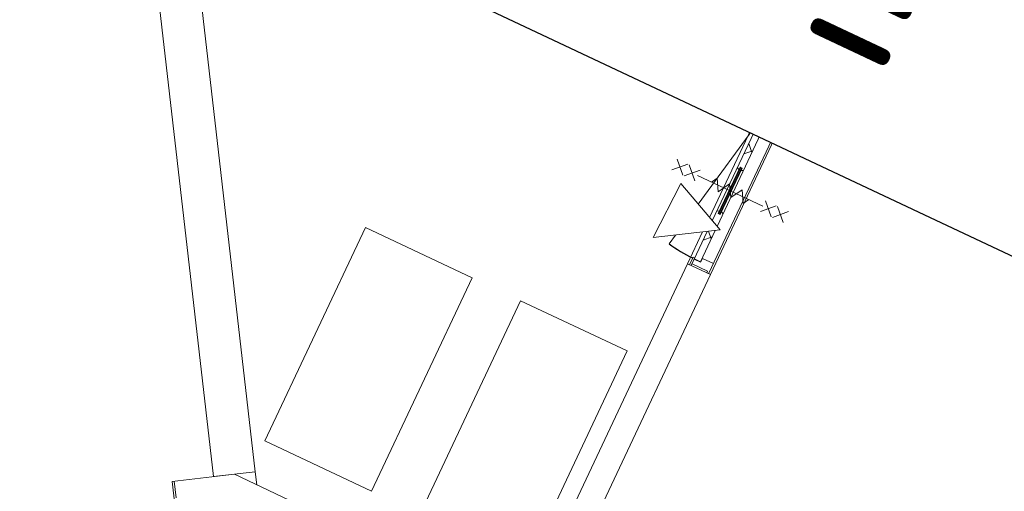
# Model space of a CAD drawing. Header units: metres. Extents: x 136266 to 136452, y 453403 to 453560.
# Tile 106 of 133: x 136330.05 to 136335.89, y 453513.21 to 453516.02. Entities that reach past the tile are written whole.
import ezdxf

# ---------------------------------------------------------------- set-up
doc = ezdxf.new("R2010")
doc.units = ezdxf.units.M
for name, color, linetype, lineweight in [('A-DETL-BEBOUWING', 253, 'Continuous', 9), ('A-DETL-GENF', 92, 'Continuous', 5), ('A-DETL-GENF-5', 250, 'Continuous', 9), ('A-DOOR', 31, 'Continuous', 5), ('A-FLOR', 192, 'Continuous', 5), ('N-WE-OG-BEBOUWING_HOOFDGEBOUW-T25', 7, 'Continuous', 25)]:
    doc.layers.add(name, color=color, linetype=linetype, lineweight=lineweight)
doc.styles.add('NLCS-ISO-M200-T25', font='txt', dxfattribs={"height": 0.5})
pattern_1 = [(44.99999999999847, (6.819824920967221e-05, -0.0001122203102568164), (-141.4213562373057, 141.4213562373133), []), (134.9999999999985, (6.819824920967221e-05, -0.0001122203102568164), (-141.4213562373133, -141.4213562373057), [])]

# ---------------------------------------------------------------- blocks, each defined once
blk = doc.blocks.new('859-DO-0010 29-09-2022')
at = {"layer": 'A-DETL-BEBOUWING'}
h = blk.add_hatch(dxfattribs=at)
h.set_pattern_fill('FP_2263', color=256, angle=-90.00000000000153, style=0, pattern_type=2)
h.set_pattern_definition(pattern_1)
h.paths.add_polyline_path([(48107.95406820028, 73504.5868877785), (48107.95406820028, 73571.5868877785), (48095.95406820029, 73571.5868877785), (48095.95406820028, 73559.5868877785), (47993.95406820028, 73559.58688777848), (47993.95406820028, 73529.5868877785), (48035.95406820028, 73529.5868877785), (48035.95406820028, 73504.5868877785)])
h = blk.add_hatch(dxfattribs=at)
h.set_pattern_fill('FP_2264', color=256, angle=-90.00000000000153, style=0, pattern_type=2)
h.set_pattern_definition(pattern_1)
h.paths.add_polyline_path([(47993.95406820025, 72615.58688777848), (48033.95406820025, 72615.58688777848), (48033.95406820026, 72820.36721177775), (47993.95406820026, 72795.60295581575), (47993.95406820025, 72624.99999998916)])
h.paths.add_polyline_path([(48033.95406820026, 72846.76187521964), (48033.95406820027, 72929.32019660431), (48020.95406820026, 72935.9202211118), (48020.95406820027, 72918.92022111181), (48006.95406820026, 72918.92022111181), (48006.95406820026, 72935.9202211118), (47993.95406820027, 72929.32019660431), (47993.95406820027, 72865.03142577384), (48023.84876224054, 72851.37736017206)])
h.paths.add_polyline_path([(48020.95406820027, 73207.25355444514), (48033.95406820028, 73213.85357895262), (48033.95406820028, 73527.58688777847), (47993.95406820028, 73527.58688777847), (47993.95406820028, 73213.8535789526), (48006.95406820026, 73207.25355444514), (48006.95406820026, 73224.25355444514), (48020.95406820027, 73224.25355444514)])
at = {"layer": 'A-DETL-BEBOUWING', "extrusion": (0, 0, -1)}
h = blk.add_hatch(color=256, dxfattribs=at)
h.paths.add_polyline_path([(-48006.95406820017, 73221.25355444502), (-48006.95406820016, 73199.25355444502), (-48010.95406820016, 73199.25355444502), (-48010.95406820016, 73221.25355444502)])
h.paths.add_polyline_path([(-48020.95406820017, 73221.25355444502), (-48016.95406820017, 73221.25355444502), (-48016.95406820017, 73199.25355444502), (-48020.95406820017, 73199.25355444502)])
h.paths.add_polyline_path([(-48006.95406820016, 72943.9202211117), (-48006.95406820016, 72921.92022111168), (-48010.95406820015, 72921.92022111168), (-48010.95406820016, 72943.9202211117)])
h.paths.add_polyline_path([(-48016.95406820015, 72943.9202211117), (-48016.95406820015, 72921.92022111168), (-48020.95406820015, 72921.92022111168), (-48020.95406820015, 72943.9202211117)])
blk.add_hatch(color=256, dxfattribs=at).paths.add_polyline_path([(-48010.95406820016, 73221.25355444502), (-48010.95406820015, 72921.92022111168), (-48016.95406820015, 72921.92022111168), (-48016.95406820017, 73221.25355444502)])
at = {"layer": 'A-DETL-BEBOUWING'}
h = blk.add_hatch(dxfattribs=at)
h.set_pattern_fill('FP_2263', color=256, angle=-90.00000000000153, style=0, pattern_type=2)
h.set_pattern_definition(pattern_1)
h.paths.add_polyline_path([(47993.95406820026, 72571.58688777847), (47993.95406820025, 72621.58688777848), (47981.95406820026, 72621.58688777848), (47981.95406820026, 72571.58688777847)])
h = blk.add_hatch(dxfattribs=at)
h.set_pattern_fill('FP_2263', color=256, angle=-90.00000000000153, style=0, pattern_type=2)
h.set_pattern_definition(pattern_1)
h.paths.add_polyline_path([(48095.95406820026, 72571.58688777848), (48107.95406820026, 72571.58688777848), (48107.95406820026, 72638.5868877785), (48035.95406820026, 72638.58688777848), (48035.95406820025, 72613.58688777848), (47993.95406820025, 72613.58688777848), (47993.95406820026, 72583.5868877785), (48095.95406820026, 72583.5868877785)])
h = blk.add_hatch(dxfattribs=at)
h.set_pattern_fill('FP_107', color=256, angle=44.99999999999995, style=0, pattern_type=2)
h.set_pattern_definition([(44.99999999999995, (1199.999805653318, -1.13686837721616e-12), (-282.8427124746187, 282.8427124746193), [])])
h.paths.add_polyline_path([(46097.24251055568, 70193.98238653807), (47135.49958162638, 70193.98238653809), (47135.4995816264, 70293.98238653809), (46068.7775165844, 70293.98238653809), (45907.35566424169, 70193.98238653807)])
h.paths.add_polyline_path([(48126.49958162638, 70193.98238653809), (48941.49958162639, 70193.98238653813), (48941.49958162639, 70293.98238653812), (48104.49958162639, 70293.98238653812), (48104.49958162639, 70193.98238653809)])
h.paths.add_polyline_path([(50284.99999999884, 70193.98238653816), (50534.99999999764, 70193.98238653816), (50534.99999999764, 70293.98238653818), (49910.4995816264, 70293.98238653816), (49910.4995816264, 70193.98238653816), (49932.49958162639, 70193.98238653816)])
h = blk.add_hatch(dxfattribs=at)
h.set_pattern_fill('FP_841', color=256, angle=44.99999999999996, style=0, pattern_type=2)
h.set_pattern_definition([(76.77799999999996, (1020.113961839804, 631.9547653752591), (-389.3964602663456, 91.48987229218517), [])])
h.paths.add_polyline_path([(41530.92763782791, 67365.17401487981), (41931.95993841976, 67613.61144438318), (41879.29699629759, 67698.62094105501), (41478.26469569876, 67450.18351156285), (41501.02407365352, 67413.44490208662)])
h.paths.add_polyline_path([(42755.70196128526, 68123.91535360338), (43462.13087871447, 68561.54440270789), (43409.46793659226, 68646.55389937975), (42703.03901915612, 68208.92485028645)])
h.paths.add_polyline_path([(44285.87290157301, 69071.84831193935), (44992.30181900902, 69509.47736103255), (44939.6388768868, 69594.48685770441), (44233.20995945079, 69156.85780861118)])
h.paths.add_polyline_path([(45816.04384187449, 70019.78127025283), (46097.24251058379, 70193.98238653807), (45907.35566424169, 70193.98238653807), (45763.38089974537, 70104.79076693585)])
at = {"layer": 'A-DOOR'}
h = blk.add_hatch(dxfattribs=at)
h.set_pattern_fill('FP_2222', color=256, angle=180, style=0, pattern_type=2)
h.set_pattern_definition([(44.99999999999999, (6.820022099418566e-05, 999.9999999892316), (6.216532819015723e-15, 282.842712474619), []), (44.99999999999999, (12.50006820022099, -1.076841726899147e-08), (6.216532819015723e-15, 282.842712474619), []), (44.99999999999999, (-12.49993179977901, -1.076841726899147e-08), (6.216532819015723e-15, 282.842712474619), [])])
h.paths.add_polyline_path([(47789.95406820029, 73859.99999998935), (48234.9540682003, 73859.99999998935), (48234.9540682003, 73909.99999998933), (47789.95406820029, 73909.99999998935)])
h.paths.add_polyline_path([(47794.95406820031, 73919.99999998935), (47794.95406820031, 73969.99999998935), (47344.95406820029, 73969.99999998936), (47344.95406820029, 73919.99999998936)])
blk.add_arc((47993.95406820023, 73527.5868877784), 911.9999999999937, 258.9999999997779, 269.2449491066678)
at = {"layer": 'A-DETL-BEBOUWING'}
for p, q in [((46175.03939990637, 70359.81104409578), (41264.20134440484, 78286.97679882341)), ((41051.67760269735, 78155.31944350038), (45962.51565819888, 70228.15368877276)), ((46769.95406820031, 76554.5066666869), (46769.95406820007, 73579.99999998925)), ((48619.95406820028, 76404.50666668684), (48619.95406820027, 73729.99999998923)), ((48769.95406820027, 73579.50666668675), (48769.95406820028, 76404.50666668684)), ((47569.95406820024, 73969.99999998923), (47569.95406820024, 74019.99999998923)), ((47914.95406820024, 73959.99999998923), (47932.63173772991, 73977.6776695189)), ((47914.95406820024, 73959.99999998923), (47932.63173772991, 73942.32233045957)), ((48014.95406820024, 73959.99999998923), (47914.95406820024, 73959.99999998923)), ((48014.95406820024, 73909.99999998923), (48014.95406820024, 73959.99999998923)), ((48619.95406820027, 73729.99999998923), (46769.95406820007, 73729.99999998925)), ((47969.95406820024, 73654.99999998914), (47969.95406820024, 73571.58688777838)), ((48119.95406820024, 73654.99999998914), (47969.95406820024, 73654.99999998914)), ((48119.95406820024, 73571.58688777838), (48119.95406820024, 73654.99999998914)), ((46769.95406820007, 73579.99999998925), (48619.95406820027, 73579.99999998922)), ((47969.95406820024, 73571.58688777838), (48119.95406820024, 73571.58688777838)), ((47981.95406820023, 73571.58688777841), (47981.95406820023, 73521.58688777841)), ((47993.95406820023, 73571.58688777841), (47993.95406820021, 72865.03142577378)), ((48095.95406820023, 73559.5868877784), (47993.95406820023, 73559.5868877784)), ((48095.95406820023, 73571.5868877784), (48095.95406820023, 73559.5868877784)), ((48107.9540682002, 72571.5868877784), (48107.95406820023, 73571.5868877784)), ((48619.95406820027, 73579.99999998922), (48619.95406820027, 73579.50666668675)), ((48619.95406820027, 73579.50666668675), (48769.95406820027, 73579.50666668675)), ((47992.78778634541, 73521.58688777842), (47875.66789962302, 72919.05730419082)), ((47981.95406820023, 73521.58688777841), (47993.95406820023, 73521.58688777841)), ((47993.95406820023, 73529.5868877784), (48035.95406820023, 73529.5868877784)), ((48033.95406820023, 73527.5868877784), (47993.95406820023, 73527.5868877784)), ((48033.95406820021, 72846.76187521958), (48033.95406820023, 73527.5868877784)), ((48035.95406820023, 73529.5868877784), (48035.95406820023, 73504.58688777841)), ((48035.95406820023, 73504.58688777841), (48107.95406820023, 73504.5868877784)), ((47993.95406820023, 73213.85357895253), (48006.95406820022, 73207.25355444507)), ((48006.95406820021, 72918.92022111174), (48006.95406820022, 73224.25355444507)), ((48006.95406820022, 73224.25355444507), (48020.95406820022, 73224.25355444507)), ((48020.95406820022, 73224.25355444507), (48020.95406820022, 72918.92022111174)), ((48020.95406820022, 73207.25355444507), (48033.95406820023, 73213.85357895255)), ((48006.95406820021, 72935.92022111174), (47993.95406820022, 72929.32019660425)), ((48033.95406820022, 72929.32019660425), (48020.95406820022, 72935.92022111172)), ((47993.9540682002, 72571.5868877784), (47993.95406820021, 72795.60295581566)), ((48033.9540682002, 72615.58688777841), (48033.95406820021, 72820.36721177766)), ((47832.20566363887, 72695.46348351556), (47819.9362644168, 72632.34289647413)), ((47993.9540682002, 72621.5868877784), (47981.95406820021, 72621.5868877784)), ((47981.95406820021, 72621.5868877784), (47981.95406820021, 72571.5868877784)), ((47993.9540682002, 72615.58688777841), (48033.9540682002, 72615.58688777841)), ((48035.9540682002, 72613.5868877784), (47993.9540682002, 72613.5868877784)), ((48107.95406820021, 72638.5868877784), (48035.9540682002, 72638.5868877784)), ((48035.9540682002, 72638.5868877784), (48035.9540682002, 72613.5868877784)), ((47969.95406820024, 72571.58688777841), (47969.95406820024, 70293.98238653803)), ((48119.95406820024, 72571.58688777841), (47969.95406820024, 72571.58688777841)), ((47993.9540682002, 72583.5868877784), (48095.95406820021, 72583.5868877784)), ((48095.95406820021, 72583.5868877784), (48095.95406820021, 72571.5868877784)), ((48119.95406820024, 70293.98238653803), (48119.95406820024, 72571.58688777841)), ((45962.51565819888, 70228.15368877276), (46175.03939990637, 70359.81104409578)), ((46068.77751658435, 70293.98238653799), (45752.75471265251, 70098.2078991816)), ((47147.99958162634, 70293.98238653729), (46068.77751658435, 70293.98238653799)), ((45752.75471265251, 70098.2078991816), (45876.51262665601, 69898.43558197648)), ((45763.38089974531, 70104.79076693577), (45816.04384187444, 70019.78127025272))]:
    blk.add_line(p, q, dxfattribs=at)
at = {"layer": 'A-DETL-BEBOUWING', "extrusion": (0, 0, -1)}
for p, q in [((48020.95406820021, 73224.25355444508), (48006.95406820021, 73221.25355444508)), ((48006.95406820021, 73224.25355444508), (48020.95406820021, 73221.25355444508)), ((48020.95406820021, 73221.25355444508), (48006.95406820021, 73221.25355444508)), ((48006.95406820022, 73199.25355444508), (48010.95406820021, 73199.25355444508)), ((48010.95406820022, 73221.25355444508), (48010.95406820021, 72921.92022111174)), ((48016.9540682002, 72921.92022111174), (48016.95406820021, 73221.25355444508)), ((48016.95406820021, 73199.25355444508), (48020.95406820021, 73199.25355444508)), ((48010.95406820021, 72943.92022111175), (48006.95406820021, 72943.92022111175)), ((48020.9540682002, 72921.92022111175), (48006.9540682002, 72921.92022111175)), ((48020.9540682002, 72921.92022111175), (48006.9540682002, 72918.92022111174)), ((48006.9540682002, 72921.92022111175), (48020.9540682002, 72918.92022111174)), ((48006.9540682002, 72918.92022111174), (48020.9540682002, 72918.92022111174)), ((48020.9540682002, 72943.92022111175), (48016.95406820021, 72943.92022111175))]:
    blk.add_line(p, q, dxfattribs=at)
at = {"layer": 'A-DETL-GENF'}
for p, q in [((47719.30940725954, 73036.22700378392), (47648.59872914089, 73106.93768190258)), ((47719.30940725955, 73106.93768190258), (47648.59872914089, 73036.22700378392)), ((47799.30940725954, 73036.22700378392), (47728.59872914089, 73106.93768190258)), ((47799.30940725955, 73106.93768190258), (47728.59872914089, 73036.22700378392)), ((47891.48225911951, 73071.58234284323), (47911.8946736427, 73106.93768190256)), ((47952.71843146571, 73036.22885919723), (47911.8946736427, 73106.93768190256)), ((47952.71843146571, 73036.22885919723), (47993.54218928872, 73106.93768190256)), ((48034.36594711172, 73036.22885919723), (47993.54218928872, 73106.93768190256)), ((48034.36594711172, 73036.22885919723), (48075.18970493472, 73106.93768190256)), ((48116.01346275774, 73036.22885919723), (48075.18970493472, 73106.93768190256)), ((48228.59872914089, 73036.2270037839), (48299.30940725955, 73106.93768190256)), ((48228.59872914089, 73106.93768190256), (48299.30940725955, 73036.2270037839)), ((48308.59872914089, 73036.2270037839), (48379.30940725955, 73106.93768190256)), ((48308.59872914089, 73106.93768190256), (48379.30940725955, 73036.2270037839)), ((48228.95406820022, 73071.58234284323), (47798.95406820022, 73071.58234284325)), ((48116.01346275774, 73036.22885919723), (48136.42480605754, 73071.58234284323)), ((47730.52217561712, 72985.35098275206), (47718.39084338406, 72624.99999998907)), ((48058.48795500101, 72835.55629808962), (47730.52217561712, 72985.35098275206)), ((47718.39084338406, 72624.99999998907), (48058.48795500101, 72835.55629808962))]:
    blk.add_line(p, q, dxfattribs=at)
at = {"layer": 'A-DETL-GENF-5'}
for p, q in [((46147.66671442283, 70550.67737310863), (46147.66671442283, 71950.67737310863)), ((46147.66671442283, 71950.67737310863), (46847.66671442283, 71950.67737310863)), ((46847.66671442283, 71950.67737310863), (46847.66671442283, 70550.67737310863)), ((47166.34887232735, 70550.67737310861), (47166.34887232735, 71950.67737310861)), ((47166.34887232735, 71950.67737310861), (47866.34887232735, 71950.67737310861)), ((47866.34887232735, 71950.67737310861), (47866.34887232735, 70550.67737310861)), ((46847.66671442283, 70550.67737310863), (46147.66671442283, 70550.67737310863))]:
    blk.add_line(p, q, dxfattribs=at)
at = {"layer": 'A-FLOR'}
for p, q in [((46769.95406820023, 73574.99999998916), (46769.95406820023, 73579.99999998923)), ((47969.95406820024, 73574.99999998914), (46769.95406820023, 73574.99999998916)), ((47969.95406820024, 72875.99315610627), (47969.95406820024, 73571.58688777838)), ((48119.95406820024, 73571.58688777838), (48119.95406820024, 72571.58688777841)), ((47969.95406820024, 72571.58688777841), (47969.95406820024, 72780.74440223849)), ((46175.03939990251, 70359.81104409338), (46215.81991171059, 70293.98238653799))]:
    blk.add_line(p, q, dxfattribs=at)

msp = doc.modelspace()

# ---------------------------------------------------------------- block references
at = {"xscale": 0.001, "yscale": 0.001, "zscale": 0.001, "rotation": 334.7650131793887}
msp.add_blockref('859-DO-0010 29-09-2022', (136259.6791283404, 453469.3710543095), dxfattribs=at)

# ---------------------------------------------------------------- next in the draw order: texts
at = {"layer": 'N-WE-OG-BEBOUWING_HOOFDGEBOUW-T25', "insert": (136329.6984898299, 453519.2086299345), "char_height": 1, "attachment_point": 1, "rotation": 334.7647804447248, "style": 'NLCS-ISO-M200-T25', "bg_fill": 19, "box_fill_scale": 1.5, "bg_fill_color": 256, "bg_fill_transparency": 0}
msp.add_mtext_dynamic_manual_height_columns('Vloerpeil = +2.17 NAP', width=13.22656778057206, gutter_width=2.5, heights=[0], dxfattribs=at)

doc.saveas('drawing.dxf')
